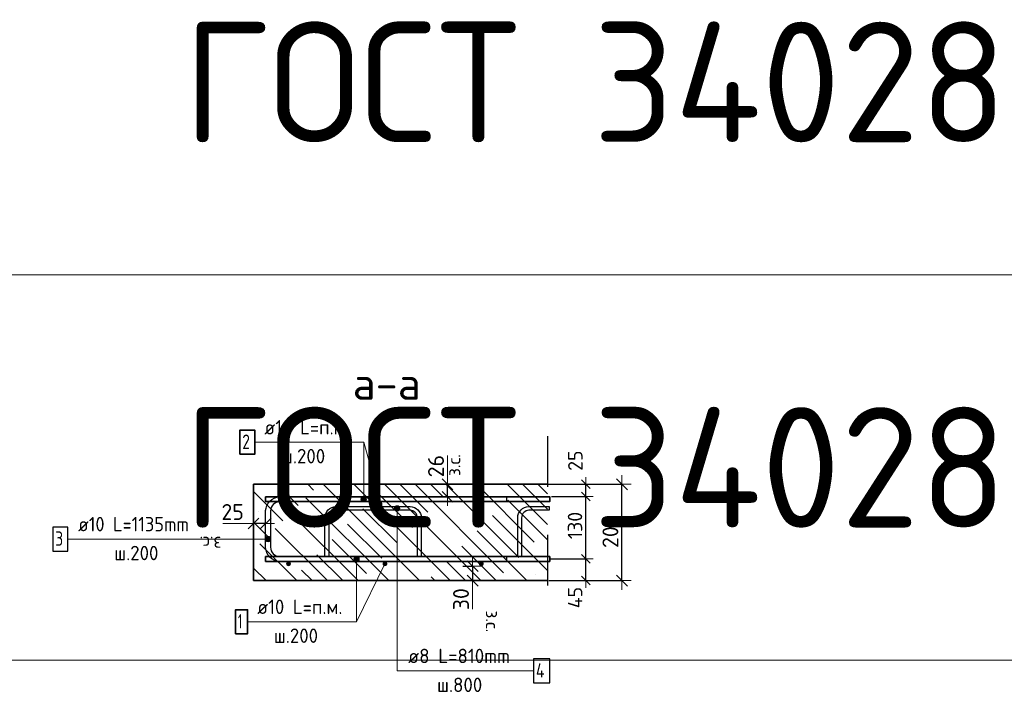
# Model space of a CAD drawing. Header units: metres. Extents: x -38 to 100, y -15 to 19.
# Tile 27 of 41: x 71.68 to 73.72, y 8.08 to 9.48. Entities that reach past the tile are written whole.
import ezdxf

# ---------------------------------------------------------------- set-up
doc = ezdxf.new("R2010")
doc.units = ezdxf.units.M
doc.header["$PDMODE"] = 65
doc.linetypes.add('______4', pattern=[0.135, 0.105, -0.03])
for name, color, linetype, lineweight in [('XR$4$Арм. стержнями верхней зоны', 180, 'Continuous', 35), ('XR$4$Арм. стержнями нижней зоны', 180, 'Continuous', 35), ('XR$4$Арм.стержн. Арматура края', 96, 'Continuous', 35), ('XR$4$ВК__отв в полу 1-2 эт', 220, 'Continuous', 25), ('XR$4$Размерная линия (1)', 7, 'Continuous', 13), ('XR$4$Размерная линия_ общее', 7, 'Continuous', 13)]:
    doc.layers.add(name, color=color, linetype=linetype, lineweight=lineweight)
doc.layers.add('XR$4$Арм.стержн. Фиксатор', color=7, linetype='Continuous', lineweight=35, true_color=0x501e0f)
doc.styles.add('ISOCPEUR', font='txt')
doc.dimstyles.new('DIMSTYLE_15', dxfattribs={"dimtxt": 0.03, "dimasz": 0.03, "dimexe": 0, "dimexo": 0, "dimgap": 0.015, "dimtad": 2, "dimdec": 0, "dimlfac": 1000, "dimrnd": 1, "dimzin": 12, "dimdsep": 46, "dimtxsty": 'ISOCPEUR', "dimblk1": 'ALL_ML_STRICH', "dimblk2": 'ALL_ML_STRICH', "dimsah": 1, "dimcen": 0, "dimclrd": 7, "dimclre": 256, "dimclrt": 7, "dimadec": 0, "dimazin": 0, "dimtfac": 1, "dimtdec": 0, "dimtix": 1, "dimtmove": 2, "dimatfit": 3, "dimfxl": 0, "dimtvp": 1.2, "dimtzin": 0, "dimlwd": 0, "dimlwe": -3, "dimarcsym": 0})
doc.dimstyles.new('DIMSTYLE_16', dxfattribs={"dimtxt": 0.03, "dimasz": 0.03, "dimexe": 0, "dimexo": 0, "dimgap": 0.015, "dimtad": 2, "dimdec": 0, "dimlfac": 1000, "dimrnd": 1, "dimzin": 12, "dimdsep": 46, "dimtxsty": 'ISOCPEUR', "dimblk1": 'ALL_ML_STRICH', "dimblk2": 'ALL_ML_STRICH', "dimsah": 1, "dimcen": 0, "dimclrd": 7, "dimclre": 256, "dimclrt": 7, "dimadec": 0, "dimazin": 0, "dimtfac": 1, "dimtdec": 0, "dimtix": 1, "dimtmove": 2, "dimatfit": 3, "dimfxl": 0, "dimtzin": 0, "dimlwd": 0, "dimlwe": -3, "dimarcsym": 0})
doc.dimstyles.new('DIMSTYLE_17', dxfattribs={"dimtxt": 0.03, "dimasz": 0.03, "dimexe": 0, "dimexo": 0, "dimgap": 0.015, "dimtad": 2, "dimdec": 0, "dimlfac": 1000, "dimrnd": 1, "dimzin": 12, "dimdsep": 46, "dimtxsty": 'ISOCPEUR', "dimblk1": 'ALL_ML_STRICH', "dimblk2": 'ALL_ML_STRICH', "dimsah": 1, "dimcen": 0, "dimclrd": 7, "dimclre": 256, "dimclrt": 7, "dimadec": 0, "dimazin": 0, "dimtfac": 1, "dimtdec": 0, "dimtix": 1, "dimtmove": 2, "dimatfit": 3, "dimfxl": 0, "dimtvp": 1.2, "dimtzin": 0, "dimlwd": 0, "dimlwe": -3, "dimarcsym": 0})
doc.dimstyles.new('DIMSTYLE_18', dxfattribs={"dimtxt": 0.033, "dimasz": 0.0375, "dimexe": 0, "dimexo": 0, "dimgap": 0.0165, "dimtad": 2, "dimdec": 0, "dimlfac": 1000, "dimrnd": 1, "dimzin": 12, "dimdsep": 46, "dimtxsty": 'ISOCPEUR', "dimblk1": 'ALL_ML_STRICH', "dimblk2": 'ALL_ML_STRICH', "dimsah": 1, "dimcen": 0, "dimclrd": 7, "dimclre": 256, "dimclrt": 7, "dimadec": 0, "dimazin": 0, "dimtfac": 1, "dimtdec": 0, "dimtix": 1, "dimtmove": 2, "dimatfit": 3, "dimfxl": 0, "dimtvp": 1.2, "dimtzin": 0, "dimlwd": 0, "dimlwe": -3, "dimarcsym": 0})
doc.dimstyles.new('DIMSTYLE_19', dxfattribs={"dimtxt": 0.033, "dimasz": 0.0375, "dimexe": 0, "dimexo": 0, "dimgap": 0.0165, "dimtad": 2, "dimdec": 0, "dimlfac": 1000, "dimrnd": 1, "dimzin": 12, "dimdsep": 46, "dimtxsty": 'ISOCPEUR', "dimblk1": 'ALL_ML_STRICH', "dimblk2": 'ALL_ML_STRICH', "dimsah": 1, "dimcen": 0, "dimclrd": 7, "dimclre": 256, "dimclrt": 7, "dimadec": 0, "dimazin": 0, "dimtfac": 1, "dimtdec": 0, "dimtix": 1, "dimtmove": 2, "dimatfit": 3, "dimfxl": 0, "dimtvp": 1.2, "dimtzin": 0, "dimlwd": 0, "dimlwe": -3, "dimarcsym": 0})
doc.dimstyles.new('DIMSTYLE_9', dxfattribs={"dimtxt": 0.033, "dimasz": 0.0375, "dimexe": 0, "dimexo": 0, "dimgap": 0.0165, "dimtad": 2, "dimdec": 0, "dimlfac": 1000, "dimrnd": 1, "dimzin": 12, "dimdsep": 46, "dimtxsty": 'ISOCPEUR', "dimblk1": 'ALL_ML_STRICH', "dimblk2": 'ALL_ML_STRICH', "dimsah": 1, "dimcen": 0, "dimclrd": 7, "dimclre": 256, "dimclrt": 7, "dimadec": 0, "dimazin": 0, "dimtfac": 1, "dimtdec": 0, "dimtix": 1, "dimtmove": 2, "dimatfit": 3, "dimfxl": 0, "dimtzin": 0, "dimlwd": 0, "dimlwe": -3, "dimarcsym": 0})

# ---------------------------------------------------------------- blocks, each defined once
blk = doc.blocks.new('ALL_ML_STRICH')
at = {"color": 0, "linetype": 'ByBlock', "lineweight": -2}
for p, q in [((-1, 0), (0.5, 0)), ((-0.3, -0.3), (0.3, 0.3)), ((0, -0.5), (0, 0.5))]:
    blk.add_line(p, q, dxfattribs=at)
blk = doc.blocks.new('*D157')
at = {"layer": 'DEFPOINTS', "color": 7, "linetype": 'Continuous', "lineweight": 13, "transparency": 33554687}
for p in [(72.7546, 8.3618), (72.7708, 8.3168), (72.8507, 8.3168)]:
    blk.add_point(p, dxfattribs=at)
at = {"layer": 'XR$4$Размерная линия (1)', "color": 9, "linetype": 'Continuous', "lineweight": -2, "true_color": 0xc7c7c7, "transparency": 33554687}
for p, q in [((72.7746, 8.3618), (72.8507, 8.3618)), ((72.7908, 8.3168), (72.8507, 8.3168))]:
    blk.add_line(p, q, dxfattribs=at)
at = {"layer": 'XR$4$Размерная линия (1)', "color": 7, "linetype": 'Continuous', "lineweight": -2, "transparency": 33554687}
blk.add_line((72.8507, 8.3168), (72.8507, 8.3618), dxfattribs=at)
at = {"layer": 'XR$4$Размерная линия (1)', "color": 7, "linetype": 'Continuous', "lineweight": 13, "transparency": 33554687, "xscale": 0.03, "yscale": 0.03, "zscale": 0.03}
for p, rotation in [((72.8507, 8.3618), 90), ((72.8507, 8.3168), 270)]:
    blk.add_blockref('ALL_ML_STRICH', p, dxfattribs=dict(at, rotation=rotation))
at = {"layer": 'XR$4$Размерная линия (1)', "color": 7, "linetype": 'Continuous', "lineweight": 13, "transparency": 33554687, "insert": (72.8284, 8.2817), "char_height": 0.03, "width": 0.06, "attachment_point": 5, "rotation": 90, "style": 'ISOCPEUR'}
blk.add_mtext('\\A1;{45}', dxfattribs=at)
blk = doc.blocks.new('*D158')
at = {"layer": 'DEFPOINTS', "color": 7, "linetype": 'Continuous', "lineweight": 13, "transparency": 33554687}
for p in [(72.7596, 8.4918), (72.7546, 8.3618), (72.8507, 8.3618)]:
    blk.add_point(p, dxfattribs=at)
at = {"layer": 'XR$4$Размерная линия (1)', "color": 9, "linetype": 'Continuous', "lineweight": -2, "true_color": 0xc7c7c7, "transparency": 33554687}
for p, q in [((72.7796, 8.4918), (72.8507, 8.4918)), ((72.7746, 8.3618), (72.8507, 8.3618))]:
    blk.add_line(p, q, dxfattribs=at)
at = {"layer": 'XR$4$Размерная линия (1)', "color": 7, "linetype": 'Continuous', "lineweight": -2, "transparency": 33554687}
blk.add_line((72.8507, 8.3618), (72.8507, 8.4918), dxfattribs=at)
at = {"layer": 'XR$4$Размерная линия (1)', "color": 7, "linetype": 'Continuous', "lineweight": 13, "transparency": 33554687, "xscale": 0.03, "yscale": 0.03, "zscale": 0.03}
for p, rotation in [((72.8507, 8.4918), 90), ((72.8507, 8.3618), 270)]:
    blk.add_blockref('ALL_ML_STRICH', p, dxfattribs=dict(at, rotation=rotation))
at = {"layer": 'XR$4$Размерная линия (1)', "color": 7, "linetype": 'Continuous', "lineweight": 13, "transparency": 33554687, "insert": (72.8282, 8.4313), "char_height": 0.03, "width": 0.09, "attachment_point": 5, "rotation": 90, "style": 'ISOCPEUR'}
blk.add_mtext('\\A1;{130}', dxfattribs=at)
blk = doc.blocks.new('*D159')
at = {"layer": 'DEFPOINTS', "color": 7, "linetype": 'Continuous', "lineweight": 13, "transparency": 33554687}
for p in [(72.7471, 8.5168), (72.7596, 8.4918), (72.8507, 8.4918)]:
    blk.add_point(p, dxfattribs=at)
at = {"layer": 'XR$4$Размерная линия (1)', "color": 9, "linetype": 'Continuous', "lineweight": -2, "true_color": 0xc7c7c7, "transparency": 33554687}
for p, q in [((72.7671, 8.5168), (72.8507, 8.5168)), ((72.7796, 8.4918), (72.8507, 8.4918))]:
    blk.add_line(p, q, dxfattribs=at)
at = {"layer": 'XR$4$Размерная линия (1)', "color": 7, "linetype": 'Continuous', "lineweight": -2, "transparency": 33554687}
blk.add_line((72.8507, 8.4918), (72.8507, 8.5168), dxfattribs=at)
at = {"layer": 'XR$4$Размерная линия (1)', "color": 7, "linetype": 'Continuous', "lineweight": 13, "transparency": 33554687, "xscale": 0.03, "yscale": 0.03, "zscale": 0.03}
for p, rotation in [((72.8507, 8.5168), 90), ((72.8507, 8.4918), 270)]:
    blk.add_blockref('ALL_ML_STRICH', p, dxfattribs=dict(at, rotation=rotation))
at = {"layer": 'XR$4$Размерная линия (1)', "color": 7, "linetype": 'Continuous', "lineweight": 13, "transparency": 33554687, "insert": (72.8289, 8.5658), "char_height": 0.03, "width": 0.06, "attachment_point": 5, "rotation": 90, "style": 'ISOCPEUR'}
blk.add_mtext('\\A1;{25}', dxfattribs=at)
blk = doc.blocks.new('*D160')
at = {"layer": 'DEFPOINTS', "color": 7, "linetype": 'Continuous', "lineweight": 13, "transparency": 33554687}
for p in [(72.7541, 8.5168), (72.7541, 8.3168), (72.9257, 8.3168)]:
    blk.add_point(p, dxfattribs=at)
at = {"layer": 'XR$4$Размерная линия_ общее', "color": 253, "linetype": 'Continuous', "lineweight": -2, "true_color": 0xa0a0a0, "transparency": 33554687}
for p, q in [((72.7741, 8.5168), (72.9257, 8.5168)), ((72.7741, 8.3168), (72.9257, 8.3168))]:
    blk.add_line(p, q, dxfattribs=at)
at = {"layer": 'XR$4$Размерная линия_ общее', "color": 7, "linetype": 'Continuous', "lineweight": -2, "transparency": 33554687}
blk.add_line((72.9257, 8.3168), (72.9257, 8.5168), dxfattribs=at)
at = {"layer": 'XR$4$Размерная линия_ общее', "color": 7, "linetype": 'Continuous', "lineweight": 13, "transparency": 33554687, "xscale": 0.0375, "yscale": 0.0375, "zscale": 0.0375}
for p, rotation in [((72.9257, 8.5168), 90), ((72.9257, 8.3168), 270)]:
    blk.add_blockref('ALL_ML_STRICH', p, dxfattribs=dict(at, rotation=rotation))
at = {"layer": 'XR$4$Размерная линия_ общее', "color": 7, "linetype": 'Continuous', "lineweight": 13, "transparency": 33554687, "insert": (72.9017, 8.4184), "char_height": 0.033, "width": 0.099, "attachment_point": 5, "rotation": 90, "style": 'ISOCPEUR'}
blk.add_mtext('\\A1;{200}', dxfattribs=at)
blk = doc.blocks.new('*D161')
at = {"layer": 'DEFPOINTS', "color": 7, "linetype": 'Continuous', "lineweight": 13, "transparency": 33554687}
for p in [(72.5757, 8.3468), (72.6157, 8.3468), (72.5757, 8.3168)]:
    blk.add_point(p, dxfattribs=at)
at = {"layer": 'XR$4$Размерная линия_ общее', "color": 253, "linetype": 'Continuous', "lineweight": -2, "true_color": 0xa0a0a0, "transparency": 33554687}
for p, q in [((72.5957, 8.3468), (72.6157, 8.3468)), ((72.5957, 8.3168), (72.6157, 8.3168))]:
    blk.add_line(p, q, dxfattribs=at)
at = {"layer": 'XR$4$Размерная линия_ общее', "color": 7, "linetype": 'Continuous', "lineweight": -2, "transparency": 33554687}
blk.add_line((72.6157, 8.3468), (72.6157, 8.3168), dxfattribs=at)
at = {"layer": 'XR$4$Размерная линия_ общее', "color": 7, "linetype": 'Continuous', "lineweight": 13, "transparency": 33554687, "xscale": 0.0375, "yscale": 0.0375, "zscale": 0.0375}
for p, rotation in [((72.6157, 8.3468), 90), ((72.6157, 8.3168), 270)]:
    blk.add_blockref('ALL_ML_STRICH', p, dxfattribs=dict(at, rotation=rotation))
at = {"layer": 'XR$4$Размерная линия_ общее', "color": 7, "linetype": 'Continuous', "lineweight": 13, "transparency": 33554687, "insert": (72.5917, 8.2783), "char_height": 0.033, "width": 0.066, "attachment_point": 5, "rotation": 90, "style": 'ISOCPEUR'}
blk.add_mtext('\\A1;{30}', dxfattribs=at)
at = {"layer": 'XR$4$Размерная линия_ общее', "color": 7, "linetype": 'Continuous', "lineweight": 13, "transparency": 33554687, "insert": (72.6702, 8.2548), "char_height": 0.027, "width": 0.00135, "attachment_point": 1, "rotation": 270, "line_spacing_factor": 0.60241, "style": 'ISOCPEUR'}
blk.add_mtext('з.с.', dxfattribs=at)
blk = doc.blocks.new('*D162')
at = {"layer": 'DEFPOINTS', "color": 7, "linetype": 'Continuous', "lineweight": 13, "transparency": 33554687}
for p in [(72.1863, 8.4353), (72.1863, 8.4003), (72.1613, 8.3953)]:
    blk.add_point(p, dxfattribs=at)
at = {"layer": 'XR$4$Размерная линия_ общее', "color": 253, "linetype": 'Continuous', "lineweight": -2, "true_color": 0xa0a0a0, "transparency": 33554687}
for p, q in [((72.1613, 8.4153), (72.1613, 8.4353)), ((72.1863, 8.4203), (72.1863, 8.4353))]:
    blk.add_line(p, q, dxfattribs=at)
at = {"layer": 'XR$4$Размерная линия_ общее', "color": 7, "linetype": 'Continuous', "lineweight": -2, "transparency": 33554687}
blk.add_line((72.1863, 8.4353), (72.1613, 8.4353), dxfattribs=at)
at = {"layer": 'XR$4$Размерная линия_ общее', "color": 7, "linetype": 'Continuous', "lineweight": 13, "transparency": 33554687, "xscale": 0.0375, "yscale": 0.0375, "zscale": 0.0375}
for p, rotation in [((72.1613, 8.4353), 180), ((72.1863, 8.4353), 360)]:
    blk.add_blockref('ALL_ML_STRICH', p, dxfattribs=dict(at, rotation=rotation))
at = {"layer": 'XR$4$Размерная линия_ общее', "color": 7, "linetype": 'Continuous', "lineweight": 13, "transparency": 33554687, "insert": (72.1179, 8.4593), "char_height": 0.033, "width": 0.066, "attachment_point": 5, "style": 'ISOCPEUR'}
blk.add_mtext('\\A1;{25}', dxfattribs=at)
at = {"layer": 'XR$4$Размерная линия_ общее', "color": 7, "linetype": 'Continuous', "lineweight": 13, "transparency": 33554687, "insert": (72.0943, 8.3811), "char_height": 0.027, "width": 0.00135, "attachment_point": 1, "rotation": 180, "line_spacing_factor": 0.60241, "style": 'ISOCPEUR'}
blk.add_mtext('з.с.', dxfattribs=at)
blk = doc.blocks.new('*D306')
at = {"layer": 'DEFPOINTS', "color": 7, "linetype": 'Continuous', "lineweight": 13, "transparency": 33554687}
for p in [(72.5238, 8.5168), (72.5238, 8.4908), (72.5638, 8.4908)]:
    blk.add_point(p, dxfattribs=at)
at = {"layer": 'XR$4$Размерная линия_ общее', "color": 253, "linetype": 'Continuous', "lineweight": -2, "true_color": 0xa0a0a0, "transparency": 33554687}
for p, q in [((72.5438, 8.5168), (72.5638, 8.5168)), ((72.5438, 8.4908), (72.5638, 8.4908))]:
    blk.add_line(p, q, dxfattribs=at)
at = {"layer": 'XR$4$Размерная линия_ общее', "color": 7, "linetype": 'Continuous', "lineweight": -2, "transparency": 33554687}
blk.add_line((72.5638, 8.4908), (72.5638, 8.5168), dxfattribs=at)
at = {"layer": 'XR$4$Размерная линия_ общее', "color": 7, "linetype": 'Continuous', "lineweight": 13, "transparency": 33554687, "xscale": 0.0375, "yscale": 0.0375, "zscale": 0.0375}
for p, rotation in [((72.5638, 8.5168), 90), ((72.5638, 8.4908), 270)]:
    blk.add_blockref('ALL_ML_STRICH', p, dxfattribs=dict(at, rotation=rotation))
at = {"layer": 'XR$4$Размерная линия_ общее', "color": 7, "linetype": 'Continuous', "lineweight": 13, "transparency": 33554687, "insert": (72.5633, 8.5341), "char_height": 0.027, "width": 0.00135, "attachment_point": 1, "rotation": 90, "line_spacing_factor": 0.60241, "style": 'ISOCPEUR'}
blk.add_mtext('з.с.', dxfattribs=at)
at = {"layer": 'XR$4$Размерная линия_ общее', "color": 7, "linetype": 'Continuous', "lineweight": 13, "transparency": 33554687, "insert": (72.5398, 8.5545), "char_height": 0.033, "width": 0.066, "attachment_point": 5, "rotation": 90, "style": 'ISOCPEUR'}
blk.add_mtext('\\A1;{26}', dxfattribs=at)

msp = doc.modelspace()

# ---------------------------------------------------------------- hatches: boundary and pattern name
at = {"linetype": 'Continuous', "lineweight": 13, "transparency": 33554687}
h = msp.add_hatch(dxfattribs=at)
h.set_pattern_fill('__________540', scale=0.015, style=0, pattern_type=2)
h.set_pattern_definition([(135, (0, 0), (-0.031819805, -0.031819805), [0.4, -0.05, 0, -0.05]), (135, (-0.01591, -0.01591), (-0.031819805, -0.031819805), [0.8, -0.1, 0.1, -0.1])])
h.paths.add_polyline_path([(72.1613, 8.5168), (72.1613, 8.3168), (72.7708, 8.3168), (72.7708, 8.5168)], flags=0)
at = {"layer": 'XR$4$Арм. стержнями верхней зоны', "linetype": 'Continuous', "lineweight": 35, "transparency": 33554687}
for points in [[(72.2288, 8.4758), (72.2284, 8.4777), (72.2274, 8.4793), (72.2257, 8.4804), (72.2238, 8.4808), (72.2219, 8.4804), (72.2203, 8.4793), (72.2192, 8.4777), (72.2188, 8.4758), (72.2192, 8.4738), (72.2203, 8.4722), (72.2219, 8.4711), (72.2238, 8.4708), (72.2257, 8.4711), (72.2274, 8.4722), (72.2284, 8.4738)], [(72.4288, 8.4758), (72.4284, 8.4777), (72.4274, 8.4793), (72.4257, 8.4804), (72.4238, 8.4808), (72.4219, 8.4804), (72.4203, 8.4793), (72.4192, 8.4777), (72.4188, 8.4758), (72.4192, 8.4738), (72.4203, 8.4722), (72.4219, 8.4711), (72.4238, 8.4708), (72.4257, 8.4711), (72.4274, 8.4722), (72.4284, 8.4738)], [(72.6288, 8.4758), (72.6284, 8.4777), (72.6274, 8.4793), (72.6257, 8.4804), (72.6238, 8.4808), (72.6219, 8.4804), (72.6203, 8.4793), (72.6192, 8.4777), (72.6188, 8.4758), (72.6192, 8.4738), (72.6203, 8.4722), (72.6219, 8.4711), (72.6238, 8.4708), (72.6257, 8.4711), (72.6274, 8.4722), (72.6284, 8.4738)]]:
    msp.add_hatch(color=4, dxfattribs=at).paths.add_polyline_path(points)
at = {"layer": 'XR$4$Арм. стержнями верхней зоны', "linetype": 'Continuous', "lineweight": 13, "transparency": 33554687}
for points in [[(72.3947, 8.4886), (72.385, 8.4886), (72.3842, 8.4858)], [(72.3947, 8.4886), (72.3842, 8.4858), (72.3954, 8.4858)], [(72.3954, 8.4858), (72.3842, 8.4858), (72.385, 8.4829)], [(72.3926, 8.4906), (72.387, 8.4906), (72.385, 8.4886)], [(72.3926, 8.4906), (72.385, 8.4886), (72.3947, 8.4886)], [(72.3954, 8.4858), (72.385, 8.4829), (72.3947, 8.4829)], [(72.3947, 8.4829), (72.385, 8.4829), (72.387, 8.4809)], [(72.387, 8.4906), (72.3926, 8.4906), (72.3898, 8.4914)], [(72.3947, 8.4829), (72.387, 8.4809), (72.3926, 8.4809)], [(72.3926, 8.4809), (72.387, 8.4809), (72.3898, 8.4801)]]:
    msp.add_hatch(color=7, dxfattribs=at).paths.add_polyline_path(points)
at = {"layer": 'XR$4$Арм. стержнями нижней зоны', "linetype": 'Continuous', "lineweight": 35, "transparency": 33554687}
for points in [[(72.2388, 8.3518), (72.2384, 8.3537), (72.2374, 8.3553), (72.2357, 8.3564), (72.2338, 8.3568), (72.2319, 8.3564), (72.2303, 8.3553), (72.2292, 8.3537), (72.2288, 8.3518), (72.2292, 8.3498), (72.2303, 8.3482), (72.2319, 8.3471), (72.2338, 8.3468), (72.2357, 8.3471), (72.2374, 8.3482), (72.2384, 8.3498)], [(72.4388, 8.3518), (72.4384, 8.3537), (72.4374, 8.3553), (72.4357, 8.3564), (72.4338, 8.3568), (72.4319, 8.3564), (72.4303, 8.3553), (72.4292, 8.3537), (72.4288, 8.3518), (72.4292, 8.3498), (72.4303, 8.3482), (72.4319, 8.3471), (72.4338, 8.3468), (72.4357, 8.3471), (72.4374, 8.3482), (72.4384, 8.3498)], [(72.6388, 8.3518), (72.6384, 8.3537), (72.6374, 8.3553), (72.6357, 8.3564), (72.6338, 8.3568), (72.6319, 8.3564), (72.6303, 8.3553), (72.6292, 8.3537), (72.6288, 8.3518), (72.6292, 8.3498), (72.6303, 8.3482), (72.6319, 8.3471), (72.6338, 8.3468), (72.6357, 8.3471), (72.6374, 8.3482), (72.6384, 8.3498)]]:
    msp.add_hatch(color=4, dxfattribs=at).paths.add_polyline_path(points)
at = {"layer": 'XR$4$Арм. стержнями нижней зоны', "linetype": 'Continuous', "lineweight": 13, "transparency": 33554687}
for points in [[(72.3694, 8.3618), (72.3806, 8.3618), (72.3798, 8.3646)], [(72.3694, 8.3618), (72.3798, 8.3646), (72.3702, 8.3646)], [(72.3702, 8.3589), (72.3806, 8.3618), (72.3694, 8.3618)], [(72.3702, 8.3646), (72.3798, 8.3646), (72.3778, 8.3666)], [(72.3702, 8.3646), (72.3778, 8.3666), (72.3722, 8.3666)], [(72.3702, 8.3589), (72.3798, 8.3589), (72.3806, 8.3618)], [(72.3722, 8.3569), (72.3798, 8.3589), (72.3702, 8.3589)], [(72.3722, 8.3666), (72.3778, 8.3666), (72.375, 8.3674)], [(72.3722, 8.3569), (72.3778, 8.3569), (72.3798, 8.3589)], [(72.3778, 8.3569), (72.3722, 8.3569), (72.375, 8.3561)]]:
    msp.add_hatch(color=7, dxfattribs=at).paths.add_polyline_path(points)
at = {"layer": 'XR$4$Арм.стержн. Арматура края', "linetype": 'Continuous', "lineweight": 13, "transparency": 33554687}
for points in [[(72.1865, 8.4003), (72.1865, 8.4059), (72.1857, 8.4031)], [(72.1865, 8.4059), (72.1885, 8.3982), (72.1885, 8.4079)], [(72.1865, 8.4059), (72.1865, 8.4003), (72.1885, 8.3982)], [(72.1885, 8.4079), (72.1913, 8.3975), (72.1913, 8.4087)], [(72.1885, 8.4079), (72.1885, 8.3982), (72.1913, 8.3975)], [(72.1913, 8.4087), (72.1913, 8.3975), (72.1941, 8.3982)], [(72.1913, 8.4087), (72.1941, 8.3982), (72.1941, 8.4079)], [(72.1941, 8.4079), (72.1941, 8.3982), (72.1962, 8.4003)], [(72.1941, 8.4079), (72.1962, 8.4003), (72.1962, 8.4059)], [(72.1962, 8.4059), (72.1962, 8.4003), (72.197, 8.4031)]]:
    msp.add_hatch(color=7, dxfattribs=at).paths.add_polyline_path(points)
at = {"layer": 'XR$4$Арм.стержн. Фиксатор', "linetype": 'Continuous', "lineweight": 13, "transparency": 33554687}
for points in [[(72.4534, 8.4668), (72.4647, 8.4668), (72.4639, 8.4696)], [(72.4534, 8.4668), (72.4639, 8.4696), (72.4542, 8.4696)], [(72.4542, 8.4639), (72.4647, 8.4668), (72.4534, 8.4668)], [(72.4542, 8.4696), (72.4639, 8.4696), (72.4619, 8.4716)], [(72.4542, 8.4696), (72.4619, 8.4716), (72.4563, 8.4716)], [(72.4542, 8.4639), (72.4639, 8.4639), (72.4647, 8.4668)], [(72.4563, 8.4619), (72.4639, 8.4639), (72.4542, 8.4639)], [(72.4563, 8.4716), (72.4619, 8.4716), (72.4591, 8.4724)], [(72.4563, 8.4619), (72.4619, 8.4619), (72.4639, 8.4639)], [(72.4619, 8.4619), (72.4563, 8.4619), (72.4591, 8.4611)]]:
    msp.add_hatch(color=7, dxfattribs=at).paths.add_polyline_path(points)

# ---------------------------------------------------------------- linework, layer by layer
at = {"color": 7, "linetype": 'Continuous', "lineweight": 13, "transparency": 33554687}
for p, q in [((88.0842, 8.9519), (69.5842, 8.9519)), ((72.5638, 8.5168), (72.5638, 8.5768)), ((72.1613, 8.4353), (72.0973, 8.4353)), ((72.6157, 8.3168), (72.6157, 8.2578)), ((88.0842, 8.1519), (69.5842, 8.1519))]:
    msp.add_line(p, q, dxfattribs=at)
at = {"color": 7, "linetype": '______4', "lineweight": 25, "transparency": 33554687}
msp.add_line((72.7708, 8.6168), (72.7708, 8.2168), dxfattribs=at)
at = {"color": 7, "linetype": 'Continuous', "lineweight": 35, "transparency": 33554687}
for p, q in [((72.1613, 8.5168), (72.1613, 8.3168)), ((72.7708, 8.5168), (72.1613, 8.5168)), ((72.1613, 8.3168), (72.7708, 8.3168))]:
    msp.add_line(p, q, dxfattribs=at)
at = {"layer": 'XR$4$Арм. стержнями верхней зоны', "color": 7, "linetype": 'Continuous', "lineweight": 13, "transparency": 33554687}
for p, q in [((72.1638, 8.6042), (72.3898, 8.6042)), ((72.3898, 8.6042), (72.3898, 8.4858)), ((72.3842, 8.4858), (72.3842, 8.4858)), ((72.3898, 8.4914), (72.3898, 8.4914)), ((72.3898, 8.4801), (72.3898, 8.4801)), ((72.3954, 8.4858), (72.3954, 8.4858))]:
    msp.add_line(p, q, dxfattribs=at)
at = {"layer": 'XR$4$Арм. стержнями верхней зоны', "color": 7, "linetype": 'Continuous', "lineweight": 35, "transparency": 33554687}
msp.add_lwpolyline([(72.1328, 8.5792), (72.1638, 8.5792), (72.1638, 8.6292), (72.1328, 8.6292), (72.1328, 8.5792)], dxfattribs=at)
at = {"layer": 'XR$4$Арм. стержнями верхней зоны', "color": 4, "linetype": 'Continuous', "lineweight": 35, "transparency": 33554687}
msp.add_lwpolyline([(72.1863, 8.4908), (72.7758, 8.4908), (72.7758, 8.4808), (72.1863, 8.4808), (72.1863, 8.4908)], dxfattribs=at)
msp.add_lwpolyline([(72.1863, 8.4908), (72.7758, 8.4908), (72.7758, 8.4808), (72.1863, 8.4808), (72.1863, 8.4908)], dxfattribs=at)
at = {"layer": 'XR$4$Арм. стержнями верхней зоны', "color": 7, "linetype": 'Continuous', "lineweight": 13, "transparency": 33554687}
msp.add_circle((72.3898, 8.4858), 0.00563, dxfattribs=at)
at = {"layer": 'XR$4$Арм. стержнями нижней зоны', "color": 7, "linetype": 'Continuous', "lineweight": 13, "transparency": 33554687}
for p, q in [((72.3694, 8.3618), (72.3694, 8.3618)), ((72.375, 8.3674), (72.375, 8.3674)), ((72.375, 8.2315), (72.375, 8.3618)), ((72.375, 8.3561), (72.375, 8.3561)), ((72.3806, 8.3618), (72.3806, 8.3618)), ((72.149, 8.2315), (72.375, 8.2315))]:
    msp.add_line(p, q, dxfattribs=at)
at = {"layer": 'XR$4$Арм. стержнями нижней зоны', "color": 4, "linetype": 'Continuous', "lineweight": 35, "transparency": 33554687}
msp.add_lwpolyline([(72.1863, 8.3668), (72.7758, 8.3668), (72.7758, 8.3568), (72.1863, 8.3568), (72.1863, 8.3668)], dxfattribs=at)
msp.add_lwpolyline([(72.1863, 8.3668), (72.7758, 8.3668), (72.7758, 8.3568), (72.1863, 8.3568), (72.1863, 8.3668)], dxfattribs=at)
at = {"layer": 'XR$4$Арм. стержнями нижней зоны', "color": 7, "linetype": 'Continuous', "lineweight": 35, "transparency": 33554687}
msp.add_lwpolyline([(72.124, 8.2065), (72.149, 8.2065), (72.149, 8.2565), (72.124, 8.2565), (72.124, 8.2065)], dxfattribs=at)
at = {"layer": 'XR$4$Арм. стержнями нижней зоны', "color": 7, "linetype": 'Continuous', "lineweight": 13, "transparency": 33554687}
msp.add_circle((72.375, 8.3618), 0.00563, dxfattribs=at)
at = {"layer": 'XR$4$Арм.стержн. Арматура края', "color": 7, "linetype": 'Continuous', "lineweight": 13, "transparency": 33554687}
for p, q in [((71.7758, 8.4031), (72.0858, 8.4031)), ((72.0858, 8.4031), (72.1913, 8.4031)), ((72.1857, 8.4031), (72.1857, 8.4031)), ((72.1913, 8.4087), (72.1913, 8.4087)), ((72.1913, 8.3975), (72.1913, 8.3975)), ((72.197, 8.4031), (72.197, 8.4031))]:
    msp.add_line(p, q, dxfattribs=at)
at = {"layer": 'XR$4$Арм.стержн. Арматура края', "color": 4, "linetype": 'Continuous', "lineweight": 25, "transparency": 33554687}
msp.add_lwpolyline([(72.6863, 8.3568), (72.2149, 8.3568), (72.2097, 8.3575), (72.2042, 8.3593), (72.1992, 8.3621), (72.1951, 8.3655), (72.1917, 8.3697), (72.1888, 8.3747), (72.1871, 8.3801), (72.1863, 8.3853), (72.1863, 8.4622), (72.1871, 8.4674), (72.1888, 8.4728), (72.1917, 8.4779), (72.1951, 8.482), (72.1992, 8.4854), (72.2042, 8.4882), (72.2097, 8.49), (72.2149, 8.4908), (72.6863, 8.4908), (72.6863, 8.4808), (72.2156, 8.4808), (72.212, 8.4802), (72.2083, 8.479), (72.2049, 8.4772), (72.2022, 8.4749), (72.1999, 8.4722), (72.198, 8.4688), (72.1968, 8.4651), (72.1963, 8.4615), (72.1963, 8.386), (72.1968, 8.3824), (72.198, 8.3787), (72.1999, 8.3753), (72.2022, 8.3726), (72.2049, 8.3703), (72.2083, 8.3685), (72.212, 8.3673), (72.2156, 8.3668), (72.6863, 8.3668), (72.6863, 8.3568)], dxfattribs=at)
msp.add_lwpolyline([(72.6863, 8.3568), (72.2149, 8.3568), (72.2097, 8.3575), (72.2042, 8.3593), (72.1992, 8.3621), (72.1951, 8.3655), (72.1917, 8.3697), (72.1888, 8.3747), (72.1871, 8.3801), (72.1863, 8.3853), (72.1863, 8.4622), (72.1871, 8.4674), (72.1888, 8.4728), (72.1917, 8.4779), (72.1951, 8.482), (72.1992, 8.4854), (72.2042, 8.4882), (72.2097, 8.49), (72.2149, 8.4908), (72.6863, 8.4908), (72.6863, 8.4808), (72.2156, 8.4808), (72.212, 8.4802), (72.2083, 8.479), (72.2049, 8.4772), (72.2022, 8.4749), (72.1999, 8.4722), (72.198, 8.4688), (72.1968, 8.4651), (72.1963, 8.4615), (72.1963, 8.386), (72.1968, 8.3824), (72.198, 8.3787), (72.1999, 8.3753), (72.2022, 8.3726), (72.2049, 8.3703), (72.2083, 8.3685), (72.212, 8.3673), (72.2156, 8.3668), (72.6863, 8.3668), (72.6863, 8.3568)], dxfattribs=at)
at = {"layer": 'XR$4$Арм.стержн. Арматура края', "color": 7, "linetype": 'Continuous', "lineweight": 25, "transparency": 33554687}
msp.add_lwpolyline([(71.7448, 8.3781), (71.7758, 8.3781), (71.7758, 8.4281), (71.7448, 8.4281), (71.7448, 8.3781)], dxfattribs=at)
at = {"layer": 'XR$4$Арм.стержн. Арматура края', "color": 7, "linetype": 'Continuous', "lineweight": 13, "transparency": 33554687}
msp.add_circle((72.1913, 8.4031), 0.00563, dxfattribs=at)
at = {"layer": 'XR$4$Арм.стержн. Фиксатор', "color": 7, "linetype": 'Continuous', "lineweight": 13, "transparency": 33554687}
for p, q in [((72.4534, 8.4668), (72.4534, 8.4668)), ((72.4591, 8.4724), (72.4591, 8.4724)), ((72.4591, 8.1295), (72.4591, 8.4668)), ((72.4591, 8.4611), (72.4591, 8.4611)), ((72.4647, 8.4668), (72.4647, 8.4668)), ((72.4591, 8.1295), (72.7421, 8.1295))]:
    msp.add_line(p, q, dxfattribs=at)
at = {"layer": 'XR$4$Арм.стержн. Фиксатор', "color": 40, "linetype": 'Continuous', "lineweight": 25, "transparency": 33554687}
for points in [[(72.5013, 8.3668), (72.5013, 8.4473), (72.5009, 8.4503), (72.4999, 8.4532), (72.4984, 8.4559), (72.4966, 8.4581), (72.4944, 8.4599), (72.4917, 8.4614), (72.4888, 8.4623), (72.4859, 8.4628), (72.3327, 8.4628), (72.3298, 8.4623), (72.3268, 8.4614), (72.3241, 8.4599), (72.322, 8.4581), (72.3201, 8.4559), (72.3186, 8.4532), (72.3177, 8.4503), (72.3173, 8.4473), (72.3173, 8.3668), (72.3093, 8.3668), (72.3093, 8.4479), (72.3098, 8.4521), (72.3113, 8.4564), (72.3135, 8.4604), (72.3163, 8.4637), (72.3196, 8.4665), (72.3236, 8.4687), (72.3279, 8.4702), (72.3321, 8.4708), (72.4864, 8.4708), (72.4906, 8.4702), (72.4949, 8.4687), (72.4989, 8.4665), (72.5023, 8.4637), (72.505, 8.4604), (72.5073, 8.4564), (72.5087, 8.4521), (72.5093, 8.4479), (72.5093, 8.3668), (72.5013, 8.3668)], [(72.7748, 8.4628), (72.7327, 8.4628), (72.7298, 8.4623), (72.7268, 8.4614), (72.7241, 8.4599), (72.722, 8.4581), (72.7201, 8.4559), (72.7186, 8.4532), (72.7177, 8.4503), (72.7173, 8.4473), (72.7173, 8.3668), (72.7093, 8.3668), (72.7093, 8.4479), (72.7098, 8.4521), (72.7113, 8.4564), (72.7135, 8.4604), (72.7163, 8.4637), (72.7196, 8.4665), (72.7236, 8.4687), (72.7279, 8.4702), (72.7321, 8.4708), (72.7748, 8.4708), (72.7748, 8.4628)]]:
    msp.add_lwpolyline(points, dxfattribs=at)
at = {"layer": 'XR$4$Арм.стержн. Фиксатор', "color": 7, "linetype": 'Continuous', "lineweight": 25, "transparency": 33554687}
msp.add_lwpolyline([(72.7421, 8.1045), (72.7761, 8.1045), (72.7761, 8.1545), (72.7421, 8.1545), (72.7421, 8.1045)], dxfattribs=at)
at = {"layer": 'XR$4$Арм.стержн. Фиксатор', "color": 7, "linetype": 'Continuous', "lineweight": 13, "transparency": 33554687}
msp.add_circle((72.4591, 8.4668), 0.00563, dxfattribs=at)
at = {"layer": 'XR$4$ВК__отв в полу 1-2 эт', "color": 7, "linetype": 'Continuous', "lineweight": 13, "transparency": 33554687}
for p, q in [((72.4238, 8.4818), (72.3898, 8.6042)), ((72.4338, 8.3518), (72.375, 8.2315))]:
    msp.add_line(p, q, dxfattribs=at)

# ---------------------------------------------------------------- texts
at = {"color": 7, "linetype": 'Continuous', "lineweight": 35, "transparency": 33554687, "char_height": 0.25, "width": 2.743715, "attachment_point": 7, "style": 'ISOCPEUR'}
for insert in [(72.015, 9.2269), (72.015, 8.4269)]:
    msp.add_mtext('\\W0.96;ГОСТ 34028-2016', dxfattribs=dict(at, insert=insert))
at = {"color": 7, "linetype": 'Continuous', "lineweight": 50, "transparency": 33554687, "insert": (72.4375, 8.726), "char_height": 0.0675, "width": 0.1863, "attachment_point": 5, "style": 'ISOCPEUR'}
msp.add_mtext('\\A1;{\\fISOCPEUR|i0|b0;\\H0.067500;\\W1.000000;\\C7;а-а}\\P', dxfattribs=at)
at = {"layer": 'XR$4$Арм. стержнями верхней зоны', "color": 7, "linetype": 'Continuous', "lineweight": 25, "transparency": 33554687, "char_height": 0.03, "attachment_point": 7, "style": 'ISOCPEUR'}
for s, insert, width in [('\\W0.94;ø10 L=п.м.', (72.1838, 8.6202), 0.199983), ('\\W0.78;2', (72.1378, 8.5902), 0.032641), ('\\W0.95;ш.200 ', (72.2183, 8.5602), 0.1312)]:
    msp.add_mtext(s, dxfattribs=dict(at, insert=insert, width=width))
at = {"layer": 'XR$4$Арм. стержнями нижней зоны', "color": 7, "linetype": 'Continuous', "lineweight": 25, "transparency": 33554687, "char_height": 0.03, "attachment_point": 7, "style": 'ISOCPEUR'}
for s, insert, width in [('\\W0.94;ø10 L=п.м.', (72.169, 8.2475), 0.199983), ('\\W0.56;1', (72.129, 8.2175), 0.023333), ('\\W0.95;ш.200 ', (72.2035, 8.1875), 0.1312)]:
    msp.add_mtext(s, dxfattribs=dict(at, insert=insert, width=width))
at = {"layer": 'XR$4$Арм.стержн. Арматура края', "color": 7, "linetype": 'Continuous', "lineweight": 25, "transparency": 33554687, "char_height": 0.03, "attachment_point": 7, "style": 'ISOCPEUR'}
for s, insert, width in [('\\W0.92;ø10 L=1135mm ', (71.7973, 8.4191), 0.280669), ('\\W0.78;3', (71.7498, 8.3891), 0.032641), ('\\W0.95;ш.200 ', (71.8723, 8.3591), 0.1312)]:
    msp.add_mtext(s, dxfattribs=dict(at, insert=insert, width=width))
at = {"layer": 'XR$4$Арм.стержн. Фиксатор', "color": 7, "linetype": 'Continuous', "lineweight": 25, "transparency": 33554687, "char_height": 0.03, "attachment_point": 7, "style": 'ISOCPEUR'}
for s, insert, width in [('\\W0.95;ø8 L=810mm ', (72.4821, 8.1455), 0.251183), ('\\W0.80;4', (72.7471, 8.1155), 0.035983), ('\\W0.95;ш.800 ', (72.5421, 8.0855), 0.1312)]:
    msp.add_mtext(s, dxfattribs=dict(at, insert=insert, width=width))

# ---------------------------------------------------------------- dimensions: what is measured, and where the dimension line sits
at = {"layer": 'XR$4$Размерная линия (1)', "color": 7, "linetype": 'Continuous', "lineweight": 13, "transparency": 33554687}
for base, p1, p2, dimstyle, picture, middle in [((72.8507, 8.5168), (72.7796, 8.4918), (72.7671, 8.5168), 'DIMSTYLE_17', '*D159', (72.8289, 8.5658)), ((72.8507, 8.4918), (72.7746, 8.3618), (72.7796, 8.4918), 'DIMSTYLE_16', '*D158', (72.8282, 8.4313)), ((72.8507, 8.3618), (72.7908, 8.3168), (72.7746, 8.3618), 'DIMSTYLE_15', '*D157', (72.8284, 8.2817))]:
    dim = msp.add_linear_dim(base=base, p1=p1, p2=p2, angle=90, dimstyle=dimstyle, override={"dimpost": '<>', "dimclrd": 7, "dimclre": 9, "dimclrt": 7, "dimlwd": 0, "dimlwe": 65533}, dxfattribs=at)
    dim.commit()
    dim.dimension.update_dxf_attribs({"geometry": picture, "text_midpoint": middle, "dimtype": 160})
at = {"layer": 'XR$4$Размерная линия_ общее', "color": 7, "linetype": 'Continuous', "lineweight": 13, "transparency": 33554687}
for base, p1, p2, angle, dimstyle, picture, middle in [((72.5638, 8.5168), (72.5438, 8.4908), (72.5438, 8.5168), 90, 'DIMSTYLE_19', '*D306', (72.5398, 8.5545)), ((72.1613, 8.4353), (72.1863, 8.4203), (72.1613, 8.4153), 180, 'DIMSTYLE_19', '*D162', (72.1179, 8.4593)), ((72.6157, 8.3168), (72.5957, 8.3468), (72.5957, 8.3168), 270, 'DIMSTYLE_18', '*D161', (72.5917, 8.2783))]:
    dim = msp.add_linear_dim(base=base, p1=p1, p2=p2, angle=angle, text='<>\\Xз.с.', dimstyle=dimstyle, override={"dimpost": '<>', "dimclrd": 7, "dimclre": 253, "dimclrt": 7, "dimlwd": 0, "dimlwe": 65533}, dxfattribs=at)
    dim.commit()
    dim.dimension.update_dxf_attribs({"geometry": picture, "text_midpoint": middle, "dimtype": 160})
dim = msp.add_linear_dim(base=(72.9257, 8.5168), p1=(72.7741, 8.3168), p2=(72.7741, 8.5168), angle=90, dimstyle='DIMSTYLE_9', override={"dimpost": '<>', "dimclrd": 7, "dimclre": 253, "dimclrt": 7, "dimlwd": 0, "dimlwe": 65533}, dxfattribs=at)
dim.commit()
dim.dimension.update_dxf_attribs({"geometry": '*D160', "text_midpoint": (72.9017, 8.4184), "dimtype": 160})

doc.saveas('drawing.dxf')
